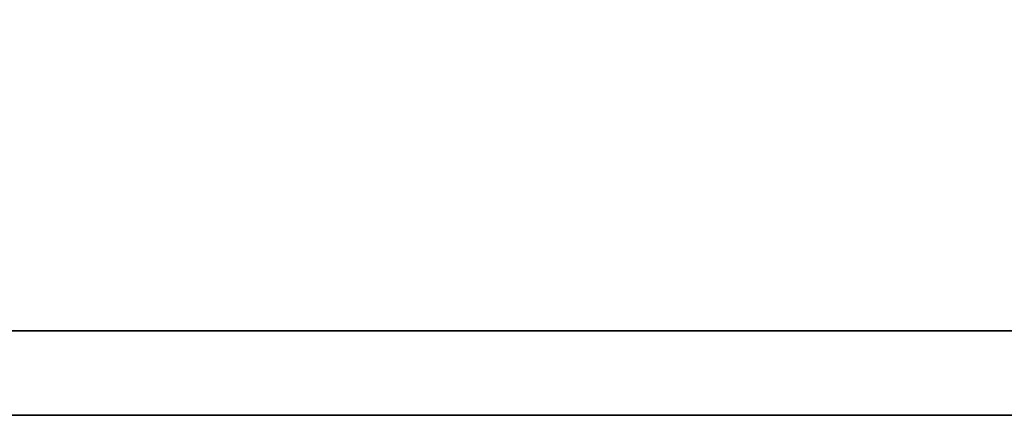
# Model space of a CAD drawing. Header units: millimetres. Extents: x 583 to 833, y 416 to 616.
# Tile 40 of 56: x 802.984 to 803.916, y 532.377 to 532.751. Entities that reach past the tile are written whole.
import ezdxf

# ---------------------------------------------------------------- set-up
doc = ezdxf.new("R2010")
doc.units = ezdxf.units.MM
doc.header["$LTSCALE"] = 0.1
doc.layers.add('CHA', color=7, linetype='CONTINUOUS')
doc.layers.add('layer 1', color=7, linetype='CONTINUOUS')

# ---------------------------------------------------------------- blocks, each defined once
blk = doc.blocks.new('TBI MOTION logo(完整正式版)')
at = {"layer": 'layer 1', "color": 22, "lineweight": 35}
blk.add_open_spline([(75.90875, -9.47875), (75.90875, -9.47875), (75.90875, -12.28625), (75.90875, -12.28625), (75.90875, -12.28625), (75.90875, -12.28625), (75.90875, -12.47875), (75.90875, -12.47875), (75.90875, -12.47875), (75.90875, -12.47875), (75.71625, -12.47875), (75.71625, -12.47875), (75.71625, -12.47875), (75.71625, -12.47875), (-88.32875, -12.47875), (-88.32875, -12.47875), (-88.32875, -12.47875), (-88.32875, -12.47875), (-88.32875, -13.29375), (-88.32875, -13.29375), (-88.32875, -13.29375), (-88.32875, -13.29375), (82.89125, -13.29375), (82.89125, -13.29375), (82.89125, -13.29375), (82.89125, -13.29375), (75.90875, -9.47875), (75.90875, -9.47875)], degree=3, knots=[0, 0, 0, 0, 0.1428571, 0.1428571, 0.1428571, 0.1428572, 0.2857143, 0.2857143, 0.2857143, 0.2857143, 0.4285714, 0.4285714, 0.4285714, 0.4285714, 0.5714286, 0.5714286, 0.5714286, 0.5714286, 0.7142857, 0.7142857, 0.7142857, 0.7142857, 0.8571429, 0.8571429, 0.8571429, 0.8571429, 1, 1, 1, 1], dxfattribs=at)

msp = doc.modelspace()

# ---------------------------------------------------------------- block references
at = {"layer": 'CHA', "color": 0, "xscale": 0.09807710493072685, "yscale": 0.09807710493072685, "zscale": 0.09807710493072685}
msp.add_blockref('TBI MOTION logo(完整正式版)', (801.52142, 533.68081), dxfattribs=at)

doc.saveas('drawing.dxf')
